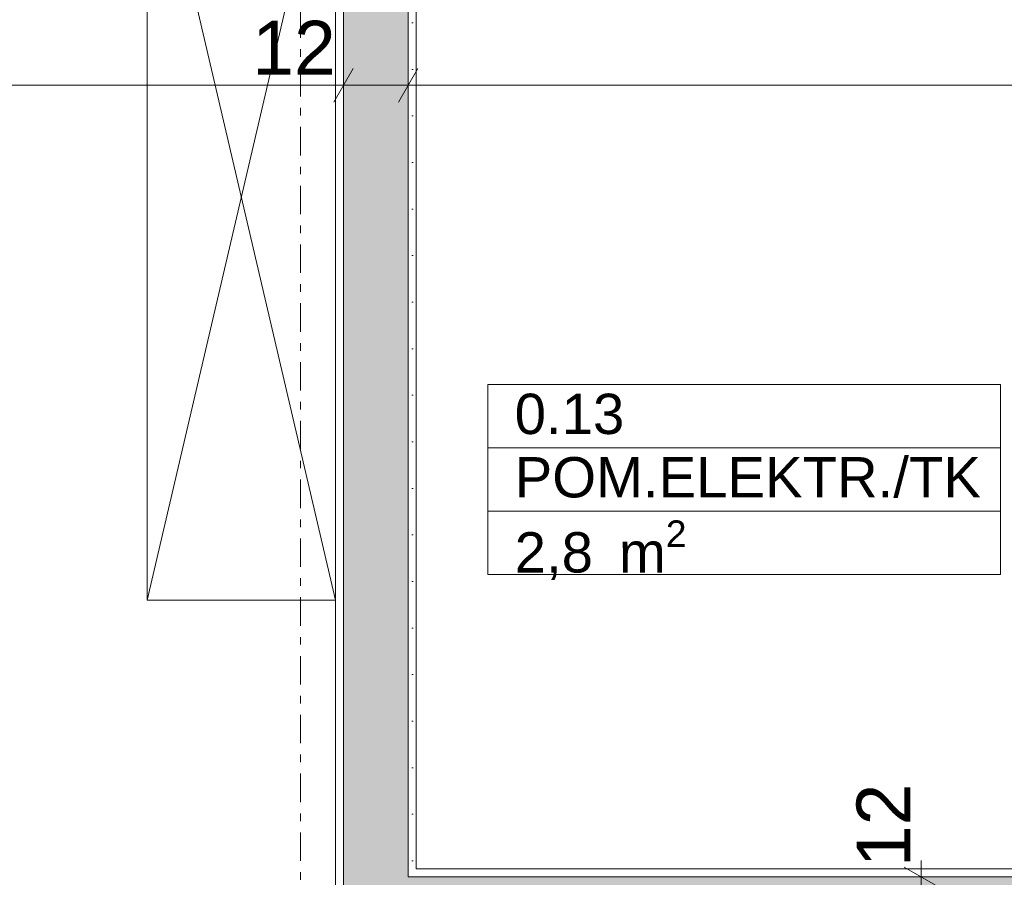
# Model space of a CAD drawing. Extents: x 100 to 2982, y 37 to 2050.
# Tile 111 of 130: x 1646 to 1829, y 1574 to 1734. Entities that reach past the tile are written whole.
import ezdxf
from ezdxf.xclip import XClip

# ---------------------------------------------------------------- set-up
doc = ezdxf.new("R2010")
doc.units = 0
doc.header["$MEASUREMENT"] = 0
doc.header["$XCLIPFRAME"] = 0
doc.linetypes.add('Przerywana podwójnie', pattern=[54.680554, 26.458333, -10.583333, 7.055556, -10.583333])
for name, color, linetype in [('210-A Pomieszczenia', 7, 'Continuous'), ('299-A Wymiary Opisy', 7, 'Continuous'), ('330-W Wyposażenie', 7, 'Continuous'), ('410-K Osie', 7, 'Continuous'), ('420-K Ściany', 7, 'Continuous'), ('820-G Rysunki Obrazki', 7, 'Continuous'), ('A_ŚCIANY NOŚNE', 7, 'Continuous')]:
    doc.layers.add(name, color=color, linetype=linetype)
doc.styles.add('STYL_AUTOMATYCZNY_3', font='arial.ttf')
doc.styles.add('STYL_AUTOMATYCZNY_7', font='arial.ttf')
pattern_1 = [(0, (-18316.349, -206.5255), (0, 8.660254), [0, -5]), (0, (-18313.849, -202.195), (0, 8.660254), [0, -5])]

# ---------------------------------------------------------------- blocks, each defined once
blk = doc.blocks.new('Rysunek_1_1', base_point=(-18316.35, -206.53))
at = {"layer": '420-K Ściany', "linetype": 'Continuous', "lineweight": 5}
h = blk.add_hatch(dxfattribs=at)
h.set_pattern_fill('Tynk_0001', color=180, style=0, pattern_type=2)
h.set_pattern_definition(pattern_1)
h.paths.add_polyline_path([(1856.8, 1576.01), (1719.3, 1576.01), (1719.3, 1574.51), (1856.8, 1574.51)])
at = {"layer": '420-K Ściany', "linetype": 'Continuous', "lineweight": 13}
for points in [[(1717.8, 1574.51), (1717.8, 1562.51), (1719.3, 1562.51), (1719.3, 1574.51)], [(1823.8, 1574.51), (1719.3, 1574.51), (1719.3, 1562.51), (1823.8, 1562.51)], [(1835.8, 1574.51), (1823.8, 1574.51), (1823.8, 1562.51), (1835.8, 1562.51)]]:
    blk.add_hatch(color=62, dxfattribs=at).paths.add_polyline_path(points)
at = {"layer": 'A_ŚCIANY NOŚNE', "linetype": 'Continuous', "lineweight": 5}
h = blk.add_hatch(dxfattribs=at)
h.set_pattern_fill('Tynk_0001', color=180, style=0, pattern_type=2)
h.set_pattern_definition(pattern_1)
h.paths.add_polyline_path([(1705.8, 1475.01), (1705.8, 1776.01), (1704.3, 1776.01), (1704.3, 1475.01)])
at = {"layer": 'A_ŚCIANY NOŚNE', "linetype": 'Continuous', "lineweight": 13}
for points in [[(1717.8, 1574.51), (1717.8, 1776.01), (1705.8, 1776.01), (1705.8, 1574.51)], [(1705.8, 1574.51), (1705.8, 1562.51), (1717.8, 1562.51), (1717.8, 1574.51)]]:
    blk.add_hatch(color=62, dxfattribs=at).paths.add_polyline_path(points)
at = {"layer": 'A_ŚCIANY NOŚNE', "linetype": 'Continuous', "lineweight": 5}
h = blk.add_hatch(dxfattribs=at)
h.set_pattern_fill('Tynk_0001', color=180, style=0, pattern_type=2)
h.set_pattern_definition(pattern_1)
h.paths.add_polyline_path([(1719.3, 1576.01), (1719.3, 1776.01), (1717.8, 1776.01), (1717.8, 1576.01)])
h = blk.add_hatch(dxfattribs=at)
h.set_pattern_fill('Tynk_0001', color=180, style=0, pattern_type=2)
h.set_pattern_definition(pattern_1)
h.paths.add_polyline_path([(1717.8, 1576.01), (1717.8, 1574.51), (1719.3, 1574.51), (1719.3, 1576.01)])
at = {"layer": '210-A Pomieszczenia', "color": 6, "linetype": 'Continuous', "lineweight": 13, "ltscale": 0.2}
for p, q in [((1732.64, 1666.1), (1828.01, 1666.1)), ((1732.64, 1654.32), (1732.64, 1666.1)), ((1828.01, 1666.1), (1828.01, 1654.32)), ((1828.01, 1654.32), (1732.64, 1654.32)), ((1732.64, 1654.32), (1828.01, 1654.32)), ((1732.64, 1642.53), (1732.64, 1654.32)), ((1828.01, 1654.32), (1828.01, 1642.53)), ((1828.01, 1642.53), (1732.64, 1642.53)), ((1732.64, 1642.53), (1828.01, 1642.53)), ((1732.64, 1630.75), (1732.64, 1642.53)), ((1828.01, 1642.53), (1828.01, 1630.75)), ((1828.01, 1630.75), (1732.64, 1630.75))]:
    blk.add_line(p, q, dxfattribs=at)
at = {"layer": '299-A Wymiary Opisy', "color": 85, "linetype": 'Continuous', "lineweight": 13, "ltscale": 0.2}
for p, q in [((1705.8, 1717.08), (1705.8, 1726.45)), ((1717.8, 1717.08), (1717.8, 1726.45)), ((1288.8, 1721.76), (1705.8, 1721.76)), ((1705.8, 1721.76), (1717.8, 1721.76)), ((1717.8, 1721.76), (1858.3, 1721.76)), ((1813.24, 1574.51), (1813.24, 1577.57)), ((1817.92, 1574.51), (1808.55, 1574.51)), ((1813.24, 1562.51), (1813.24, 1574.51))]:
    blk.add_line(p, q, dxfattribs=at)
at = {"layer": '299-A Wymiary Opisy', "color": 45, "linetype": 'Continuous', "lineweight": 15, "ltscale": 0.2}
for p, q in [((1707.61, 1724.89), (1704, 1718.64)), ((1719.61, 1724.89), (1716, 1718.64)), ((1816.36, 1572.7), (1810.11, 1576.31))]:
    blk.add_line(p, q, dxfattribs=at)
at = {"layer": '330-W Wyposażenie', "color": 4, "linetype": 'Continuous', "lineweight": 13, "ltscale": 0.2}
for p, q in [((1669.3, 1776.01), (1704.3, 1626.01)), ((1669.3, 1626.01), (1704.3, 1776.01))]:
    blk.add_line(p, q, dxfattribs=at)
at = {"layer": '330-W Wyposażenie', "color": 4, "linetype": 'Continuous', "lineweight": 13, "ltscale": 0.2, "flags": 128}
blk.add_lwpolyline([(1669.3, 1626.01), (1669.3, 1776.01), (1704.3, 1776.01), (1704.3, 1626.01)], close=True, dxfattribs=at)
at = {"layer": '410-K Osie', "color": 101, "linetype": 'Przerywana podwójnie', "lineweight": 5, "ltscale": 0.2}
blk.add_line((1697.8, 1801.51), (1697.8, 517.46), dxfattribs=at)
blk.add_line((1697.8, 1801.51), (1697.8, 517.46), dxfattribs=at)
at = {"layer": '420-K Ściany', "color": 67, "linetype": 'Continuous', "lineweight": 13, "ltscale": 0.2}
for p, q in [((1823.8, 1574.51), (1719.3, 1574.51)), ((1835.8, 1574.51), (1823.8, 1574.51))]:
    blk.add_line(p, q, dxfattribs=at)
at = {"layer": '420-K Ściany', "color": 47, "linetype": 'Continuous', "lineweight": 15, "ltscale": 0.2, "flags": 128}
blk.add_lwpolyline([(1856.8, 1576.01), (1719.3, 1576.01)], dxfattribs=at)
at = {"layer": 'A_ŚCIANY NOŚNE', "color": 67, "linetype": 'Continuous', "lineweight": 13, "ltscale": 0.2}
for p, q in [((1705.8, 1776.01), (1705.8, 1574.51)), ((1717.8, 1574.51), (1717.8, 1776.01)), ((1705.8, 1574.51), (1705.8, 1562.51)), ((1719.3, 1574.51), (1717.8, 1574.51)), ((1719.3, 1574.51), (1717.8, 1574.51))]:
    blk.add_line(p, q, dxfattribs=at)
at = {"layer": 'A_ŚCIANY NOŚNE', "color": 47, "linetype": 'Continuous', "lineweight": 15, "ltscale": 0.2, "flags": 128}
for points in [[(1704.3, 1776.01), (1704.3, 1475.01)], [(1719.3, 1576.01), (1719.3, 1776.01)]]:
    blk.add_lwpolyline(points, dxfattribs=at)
at = {"layer": '210-A Pomieszczenia', "color": 6, "linetype": 'Continuous', "lineweight": 13, "char_height": 7.5, "attachment_point": 1}
for s, insert, style in [('\\A1;{\\pql;\\pt0,25;\\fArial|b0|i0|c238|p38;0.13\\fArial|b0|i0|c238|p38;\\A1{\\H.66x;\\S^  ;}\\fArial|b0|i0|c238|p38;\\fArial|b0|i0|c238|p38;\\A1{\\H.66x;\\S^  ;}}', (1737.64, 1664.39), 'STYL_AUTOMATYCZNY_3'), ('\\A1;{\\pql;\\pt0,230;\\fArial|b0|i0|c0|p38;POM.ELEKTR./TK\\fArial|b0|i0|c0|p38;\\A1{\\H.66x;\\S^  ;}\\fArial|b0|i0|c0|p38;\\fArial|b0|i0|c0|p38;\\A1{\\H.66x;\\S^  ;}}', (1737.64, 1652.6), 'STYL_AUTOMATYCZNY_7'), ('\\A1;{\\pql;\\pt0,25;\\fArial|b0|i0|c238|p38;2,8\\fArial|b0|i0|c238|p38;\\A1{\\H.66x;\\S^  ;}\\fArial|b0|i0|c238|p38; m\\fArial|b0|i0|c238|p38;\\A1{\\H.66x;\\S2^  ;}}', (1737.64, 1640.82), 'STYL_AUTOMATYCZNY_3')]:
    blk.add_mtext(s, dxfattribs=dict(at, insert=insert, style=style))
at = {"layer": '299-A Wymiary Opisy', "color": 46, "linetype": 'Continuous', "lineweight": 15, "insert": (1688.82, 1723.76), "char_height": 10, "width": 15.1772, "attachment_point": 7, "style": 'STYL_AUTOMATYCZNY_7'}
blk.add_mtext('\\A1;{\\pql;\\fArial|b0|i0|c0|p38;12}', dxfattribs=at)
at = {"layer": '299-A Wymiary Opisy', "color": 46, "linetype": 'Continuous', "lineweight": 15, "insert": (1811.24, 1576.32), "char_height": 10, "width": 15.1772, "attachment_point": 7, "rotation": 90, "style": 'STYL_AUTOMATYCZNY_7'}
blk.add_mtext('\\A1;{\\pql;\\fArial|b0|i0|c0|p38;12}', dxfattribs=at)

msp = doc.modelspace()

# ---------------------------------------------------------------- block references
at = {"layer": '820-G Rysunki Obrazki', "color": 65, "linetype": 'Continuous', "lineweight": 13, "ltscale": 0.2}
ref = msp.add_blockref('Rysunek_1_1', (-18316.35, -206.53), dxfattribs=at)
XClip(ref).set_block_clipping_path([(244.527027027, 75.2081975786), (2570.9054054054, 2024.1891891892)])

doc.saveas('drawing.dxf')
